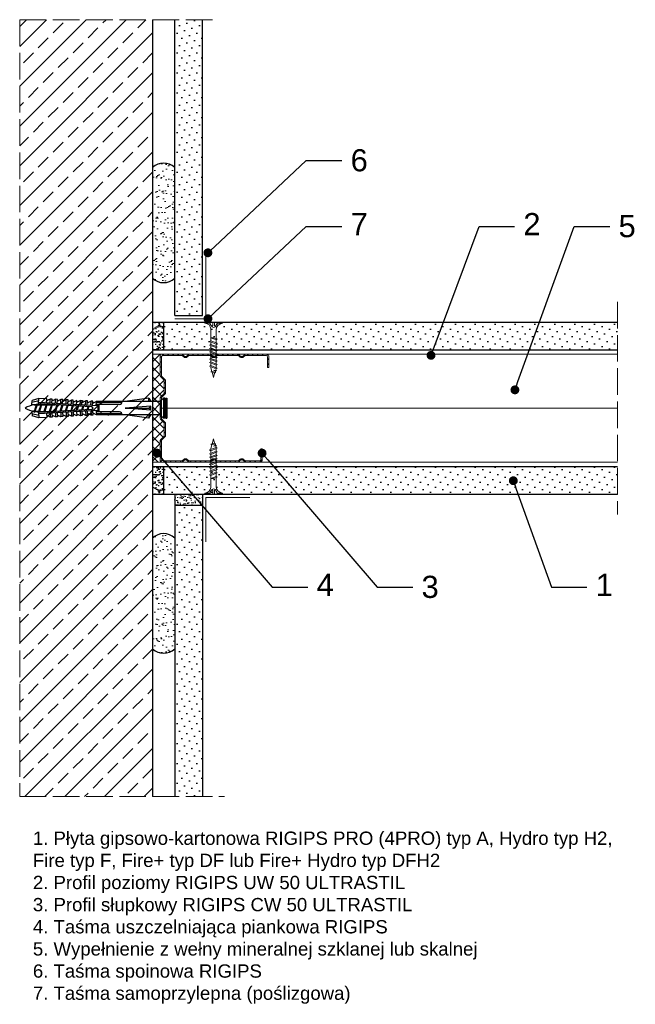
# Model space of a CAD drawing. Header units: millimetres. Extents: x 1525 to 3086, y 549 to 1600.
# Tile 2 of 6: x 1525 to 1803, y 1155 to 1600. Entities that reach past the tile are written whole.
import ezdxf
from ezdxf import colors
from ezdxf.entities.mleader import LeaderData, LeaderLine
from ezdxf.math import Vec2, Vec3

# ---------------------------------------------------------------- set-up
doc = ezdxf.new("R2010")
doc.units = ezdxf.units.MM
doc.linetypes.add('ACAD_ISO02W100', pattern=[15, 12, -3])
for name, color, linetype, lineweight in [('_ISOVER WELNA', 7, 'BATTING', 9), ('_RIGIPS AKCESORIA', 7, 'Continuous', 18), ('_RIGIPS G-K', 7, 'Continuous', 25), ('_RIGIPS PROFIL', 7, 'Continuous', 18), ('KRESKOWANIE', 7, 'Continuous', 9), ('OPISY', 7, 'Continuous', 9), ('PRZERYWANA', 7, 'ACAD_ISO02W100', 9)]:
    doc.layers.add(name, color=color, linetype=linetype, lineweight=lineweight)
doc.styles.get("Standard").update_dxf_attribs({"font": 'arial.ttf'})
doc.linetypes.add('BATTING', pattern='A,0.00254,-2.54,[134,ltypeshp.shx,S=2.54,R=0,X=-2.54,Y=0],-5.08,[134,ltypeshp.shx,S=2.54,R=180,X=2.54,Y=0],-2.54', length=10.16254)

# ---------------------------------------------------------------- blocks, each defined once
blk = doc.blocks.new('TN 25')
at = {"layer": '_RIGIPS AKCESORIA'}
for p, q in [((0, -0.84), (0, 7.16)), ((0, 7.16), (0.46, 7.16)), ((0.46, 4.78), (0, 4.78)), ((0.46, 7.16), (0.46, 4.78)), ((3.02, 4.46), (8.47, 4.46)), ((7.12, 4.46), (7.12, 3.18)), ((8.03, 2.01), (7.12, 4.46)), ((8.47, 4.46), (8.79, 5)), ((9.61, 1.51), (8.47, 4.46)), ((8.79, 5), (9.93, 2.01)), ((9, 4.46), (10.1, 4.46)), ((10.1, 4.46), (10.41, 5)), ((11.23, 1.51), (10.1, 4.46)), ((10.41, 5), (11.56, 2.01)), ((10.62, 4.46), (11.67, 4.46)), ((11.67, 4.46), (11.99, 5)), ((12.81, 1.51), (11.67, 4.46)), ((11.99, 5), (13.14, 2.01)), ((12.2, 4.46), (13.21, 4.46)), ((13.21, 4.46), (13.52, 5)), ((14.34, 1.51), (13.21, 4.46)), ((13.52, 5), (14.67, 2.01)), ((13.73, 4.46), (14.8, 4.46)), ((14.8, 4.46), (15.12, 5)), ((15.94, 1.51), (14.8, 4.46)), ((15.12, 5), (16.26, 2.01)), ((15.33, 4.46), (16.42, 4.46)), ((16.42, 4.46), (16.73, 5)), ((17.55, 1.51), (16.42, 4.46)), ((16.73, 5), (17.88, 2.01)), ((16.94, 4.46), (17.99, 4.46)), ((17.99, 4.46), (18.31, 5)), ((19.13, 1.51), (17.99, 4.46)), ((18.31, 5), (19.45, 2.01)), ((18.52, 4.46), (19.68, 4.46)), ((19.68, 4.46), (20, 5)), ((20.82, 1.51), (19.68, 4.46)), ((20, 5), (21.14, 2.01)), ((20.21, 4.46), (20.7, 4.46)), ((20.7, 4.46), (22.28, 3.98)), ((0, 3.5), (1.77, 3.5)), ((0, 2.83), (1.77, 2.83)), ((0.46, 1.64), (0, 1.64)), ((0.46, -0.84), (0.46, 1.64)), ((1.77, 3.5), (1.77, 4.2)), ((1.77, 2.83), (1.77, 2.18)), ((7.49, 2.01), (3.55, 2.01)), ((7.12, 3.18), (7.65, 1.53)), ((7.65, 1.53), (8.03, 2.01)), ((9.41, 2.01), (8.03, 2.01)), ((9.93, 2.01), (9.61, 1.51)), ((11.04, 2.01), (9.93, 2.01)), ((11.56, 2.01), (11.23, 1.51)), ((12.61, 2.01), (11.56, 2.01)), ((13.14, 2.01), (12.81, 1.51)), ((14.15, 2.01), (13.14, 2.01)), ((14.67, 2.01), (14.34, 1.51)), ((15.74, 2.01), (14.67, 2.01)), ((16.26, 2.01), (15.94, 1.51)), ((17.36, 2.01), (16.26, 2.01)), ((17.88, 2.01), (17.55, 1.51)), ((18.93, 2.01), (17.88, 2.01)), ((19.45, 2.01), (19.13, 1.51)), ((19.45, 2.01), (20.62, 2.01)), ((21.14, 2.01), (20.82, 1.51)), ((21.14, 2.01), (21.81, 2.12)), ((21.85, 1.83), (21.67, 3.28)), ((21.67, 3.28), (22.14, 2.4)), ((22.14, 2.4), (21.85, 1.83)), ((22.7, 2.36), (22.14, 2.4)), ((22.28, 3.98), (22.56, 4.37)), ((22.7, 2.36), (22.28, 3.98)), ((22.56, 4.37), (23.03, 2.71)), ((23.03, 2.71), (22.7, 2.36)), ((22.71, 3.85), (25, 3.24)), ((25, 3.24), (23.03, 2.71)), ((0, -0.84), (0.46, -0.84))]:
    blk.add_line(p, q, dxfattribs=at)
for centre, major_axis, ratio, start_param, end_param in [((3.09, 7.67), (0.17, 3.2), 0.826134, 1.773653, 3.180586), ((-0.04, 0.9), (0, 3.93), 0.848176, -0.720942, -0.151112), ((3.37, -1.57), (0.28, 3.57), 0.832181, 0.035984, 1.430787), ((-2.73, 15.91), (0, 14.76), 0.848176, 3.399396, 3.475072), ((0.59, 4.62), (0, 2.81), 0.848176, 3.475072, 3.862535), ((1.66, 3.18), (0, 0.895), 0.848176, -1.552777, -0.720942), ((1.66, 3.18), (0, 0.895), 0.848176, 3.862535, 4.730408)]:
    blk.add_ellipse(centre, major_axis=major_axis, ratio=ratio, start_param=start_param, end_param=end_param, dxfattribs=at)
blk = doc.blocks.new('CW 50 ULTRASTIL')
h = blk.add_hatch()
h.set_pattern_fill('ANSI31', color=256, scale=0.5, style=0)
h.paths.add_polyline_path([(28.56, 40.65, -0.198912), (28.71, 41), (30.21, 42.51, 0.198912), (30.36, 42.86), (30.36, 48.45, 0.198912), (30.21, 48.8), (28.71, 50.31, -0.198912), (28.56, 50.66), (28.56, 59.85, -0.198912), (28.71, 60.2), (30.21, 61.71, 0.198912), (30.36, 62.06), (30.36, 67.65, 0.198912), (30.21, 68), (28.71, 69.51, -0.198912), (28.56, 69.86), (28.56, 78.31, -0.414214), (29.36, 79.11), (37.68, 79.11, -0.198912), (38.04, 78.96), (38.74, 78.25, 0.198912), (39.1, 78.11), (39.68, 78.11, 0.198912), (40.04, 78.25), (40.74, 78.96, -0.198912), (41.1, 79.11), (50.38, 79.11, -0.198912), (50.74, 78.96), (51.44, 78.25, 0.198912), (51.8, 78.11), (52.38, 78.11, 0.198912), (52.74, 78.25), (53.44, 78.96, -0.198912), (53.8, 79.11), (63.08, 79.11, -0.198912), (63.44, 78.96), (64.14, 78.25, 0.198912), (64.5, 78.11), (65.08, 78.11, 0.198912), (65.44, 78.25), (66.14, 78.96, -0.198912), (66.5, 79.11), (75.66, 79.11, -0.414214), (76.46, 78.31), (76.46, 73.66), (77.01, 73.66), (77.01, 78.86, 0.414214), (76.21, 79.66), (66.5, 79.66, 0.198912), (66.14, 79.51), (65.44, 78.8, -0.198912), (65.08, 78.66), (64.5, 78.66, -0.198912), (64.14, 78.8), (63.44, 79.51, 0.198912), (63.08, 79.66), (53.8, 79.66, 0.198912), (53.44, 79.51), (52.74, 78.8, -0.198912), (52.38, 78.66), (51.8, 78.66, -0.198912), (51.44, 78.8), (50.74, 79.51, 0.198912), (50.38, 79.66), (41.1, 79.66, 0.198912), (40.74, 79.51), (40.04, 78.8, -0.198912), (39.68, 78.66), (39.1, 78.66, -0.198912), (38.74, 78.8), (38.04, 79.51, 0.198912), (37.68, 79.66), (28.81, 79.66, 0.414214), (28.01, 78.86), (28.01, 69.86, 0.198912), (28.16, 69.51), (29.66, 68, -0.198912), (29.81, 67.65), (29.81, 62.06, -0.198912), (29.66, 61.71), (28.16, 60.2, 0.198912), (28.01, 59.85), (28.01, 50.66, 0.198912), (28.16, 50.31), (29.66, 48.8, -0.198912), (29.81, 48.45), (29.81, 42.86, -0.198912), (29.66, 42.51), (28.16, 41, 0.198912), (28.01, 40.65), (28.01, 31.66, 0.414214), (28.81, 30.86), (37.68, 30.86, 0.198912), (38.04, 31), (38.74, 31.71, -0.198912), (39.1, 31.86), (39.68, 31.86, -0.198912), (40.04, 31.71), (40.74, 31, 0.198912), (41.1, 30.86), (50.38, 30.86, 0.198912), (50.74, 31), (51.44, 31.71, -0.198912), (51.8, 31.86), (52.38, 31.86, -0.198912), (52.74, 31.71), (53.44, 31, 0.198912), (53.8, 30.86), (63.08, 30.86, 0.198912), (63.44, 31), (64.14, 31.71, -0.198912), (64.5, 31.86), (65.08, 31.86, -0.198912), (65.44, 31.71), (66.14, 31, 0.198912), (66.5, 30.86), (73.21, 30.86, 0.414214), (74.01, 31.66), (74.01, 36.86), (73.46, 36.86), (73.46, 32.21, -0.414214), (72.66, 31.41), (66.5, 31.41, -0.198912), (66.14, 31.55), (65.44, 32.26, 0.198912), (65.08, 32.41), (64.5, 32.41, 0.198912), (64.14, 32.26), (63.44, 31.55, -0.198912), (63.08, 31.41), (53.8, 31.41, -0.198912), (53.44, 31.55), (52.74, 32.26, 0.198912), (52.38, 32.41), (51.8, 32.41, 0.198912), (51.44, 32.26), (50.74, 31.55, -0.198912), (50.38, 31.41), (41.1, 31.41, -0.198912), (40.74, 31.55), (40.04, 32.26, 0.198912), (39.68, 32.41), (39.1, 32.41, 0.198912), (38.74, 32.26), (38.04, 31.55, -0.198912), (37.68, 31.41), (29.36, 31.41, -0.414214), (28.56, 32.21)])
at = {"layer": '_RIGIPS PROFIL'}
for p, q in [((28.01, 78.86), (28.01, 69.86)), ((28.56, 78.31), (28.56, 69.86)), ((37.68, 79.66), (28.81, 79.66)), ((37.68, 79.11), (29.36, 79.11)), ((38.04, 79.51), (38.74, 78.8)), ((38.04, 78.96), (38.74, 78.25)), ((39.68, 78.66), (39.1, 78.66)), ((39.68, 78.11), (39.1, 78.11)), ((40.74, 79.51), (40.04, 78.8)), ((40.74, 78.96), (40.04, 78.25)), ((50.38, 79.66), (41.1, 79.66)), ((50.38, 79.11), (41.1, 79.11)), ((50.74, 79.51), (51.44, 78.8)), ((50.74, 78.96), (51.44, 78.25)), ((52.38, 78.66), (51.8, 78.66)), ((52.38, 78.11), (51.8, 78.11)), ((53.44, 79.51), (52.74, 78.8)), ((53.44, 78.96), (52.74, 78.25)), ((53.8, 79.66), (63.08, 79.66)), ((53.8, 79.11), (63.08, 79.11)), ((63.44, 79.51), (64.14, 78.8)), ((63.44, 78.96), (64.14, 78.25)), ((65.08, 78.66), (64.5, 78.66)), ((65.08, 78.11), (64.5, 78.11)), ((66.14, 79.51), (65.44, 78.8)), ((66.14, 78.96), (65.44, 78.25)), ((76.21, 79.66), (66.5, 79.66)), ((75.66, 79.11), (66.5, 79.11)), ((76.46, 73.66), (76.46, 78.31)), ((77.01, 73.66), (77.01, 78.86)), ((76.46, 73.66), (77.01, 73.66)), ((29.66, 68), (28.16, 69.51)), ((30.21, 68), (28.71, 69.51)), ((29.81, 67.65), (29.81, 62.06)), ((30.36, 67.65), (30.36, 62.06)), ((28.01, 59.85), (28.01, 50.66)), ((29.66, 61.71), (28.16, 60.2)), ((28.56, 59.85), (28.56, 50.66)), ((30.21, 61.71), (28.71, 60.2)), ((29.66, 48.8), (28.16, 50.31)), ((30.21, 48.8), (28.71, 50.31)), ((29.81, 42.86), (29.81, 48.45)), ((30.36, 42.86), (30.36, 48.45)), ((28.01, 31.66), (28.01, 40.65)), ((29.66, 42.51), (28.16, 41)), ((28.56, 32.21), (28.56, 40.65)), ((30.21, 42.51), (28.71, 41)), ((73.46, 36.86), (73.46, 32.21)), ((73.46, 36.86), (74.01, 36.86)), ((74.01, 36.86), (74.01, 31.66)), ((37.68, 31.41), (29.36, 31.41)), ((38.04, 31.55), (38.74, 32.26)), ((38.04, 31), (38.74, 31.71)), ((39.68, 32.41), (39.1, 32.41)), ((39.68, 31.86), (39.1, 31.86)), ((40.74, 31.55), (40.04, 32.26)), ((40.74, 31), (40.04, 31.71)), ((50.38, 31.41), (41.1, 31.41)), ((50.74, 31.55), (51.44, 32.26)), ((50.74, 31), (51.44, 31.71)), ((52.38, 32.41), (51.8, 32.41)), ((52.38, 31.86), (51.8, 31.86)), ((53.44, 31.55), (52.74, 32.26)), ((53.44, 31), (52.74, 31.71)), ((53.8, 31.41), (63.08, 31.41)), ((63.44, 31.55), (64.14, 32.26)), ((63.44, 31), (64.14, 31.71)), ((65.08, 32.41), (64.5, 32.41)), ((65.08, 31.86), (64.5, 31.86)), ((66.14, 31.55), (65.44, 32.26)), ((66.14, 31), (65.44, 31.71)), ((72.66, 31.41), (66.5, 31.41)), ((37.68, 30.86), (28.81, 30.86)), ((50.38, 30.86), (41.1, 30.86)), ((53.8, 30.86), (63.08, 30.86)), ((73.21, 30.86), (66.5, 30.86))]:
    blk.add_line(p, q, dxfattribs=at)
for centre, radius, start, end in [((28.81, 78.86), 0.8, 90, 180), ((29.36, 78.31), 0.8, 90, 180), ((37.68, 79.16), 0.5, 45, 90), ((37.68, 78.61), 0.5, 45, 90), ((39.1, 79.16), 0.5, 225, 270), ((39.1, 78.61), 0.5, 225, 270), ((39.68, 79.16), 0.5, 270, 315), ((39.68, 78.61), 0.5, 270, 315), ((41.1, 79.16), 0.5, 90, 135), ((41.1, 78.61), 0.5, 90, 135), ((50.38, 79.16), 0.5, 45, 90), ((50.38, 78.61), 0.5, 45, 90), ((51.8, 79.16), 0.5, 225, 270), ((51.8, 78.61), 0.5, 225, 270), ((52.38, 79.16), 0.5, 270, 315), ((52.38, 78.61), 0.5, 270, 315), ((53.8, 79.16), 0.5, 90, 135), ((53.8, 78.61), 0.5, 90, 135), ((63.08, 79.16), 0.5, 45, 90), ((63.08, 78.61), 0.5, 45, 90), ((64.5, 79.16), 0.5, 225, 270), ((64.5, 78.61), 0.5, 225, 270), ((65.08, 79.16), 0.5, 270, 315), ((65.08, 78.61), 0.5, 270, 315), ((66.5, 79.16), 0.5, 90, 135), ((66.5, 78.61), 0.5, 90, 135), ((75.66, 78.31), 0.8, 0, 90), ((76.21, 78.86), 0.8, 0, 90), ((28.51, 69.86), 0.5, 180, 225), ((29.06, 69.86), 0.5, 180, 225), ((29.31, 67.65), 0.5, 0, 45), ((29.86, 67.65), 0.5, 0, 45), ((28.51, 59.85), 0.5, 135, 180), ((29.06, 59.85), 0.5, 135, 180), ((29.31, 62.06), 0.5, 315, 0), ((29.86, 62.06), 0.5, 315, 0), ((28.51, 50.66), 0.5, 180, 225), ((29.06, 50.66), 0.5, 180, 225), ((29.31, 48.45), 0.5, 0, 45), ((29.86, 48.45), 0.5, 0, 45), ((28.51, 40.65), 0.5, 135, 180), ((29.06, 40.65), 0.5, 135, 180), ((29.31, 42.86), 0.5, 315, 0), ((29.86, 42.86), 0.5, 315, 0), ((28.81, 31.66), 0.8, 180, 270), ((29.36, 32.21), 0.8, 180, 270), ((37.68, 31.91), 0.5, 270, 315), ((39.1, 31.91), 0.5, 90, 135), ((39.1, 31.36), 0.5, 90, 135), ((39.68, 31.91), 0.5, 45, 90), ((39.68, 31.36), 0.5, 45, 90), ((41.1, 31.91), 0.5, 225, 270), ((50.38, 31.91), 0.5, 270, 315), ((51.8, 31.91), 0.5, 90, 135), ((51.8, 31.36), 0.5, 90, 135), ((52.38, 31.91), 0.5, 45, 90), ((52.38, 31.36), 0.5, 45, 90), ((53.8, 31.91), 0.5, 225, 270), ((63.08, 31.91), 0.5, 270, 315), ((64.5, 31.91), 0.5, 90, 135), ((64.5, 31.36), 0.5, 90, 135), ((65.08, 31.91), 0.5, 45, 90), ((65.08, 31.36), 0.5, 45, 90), ((66.5, 31.91), 0.5, 225, 270), ((72.66, 32.21), 0.8, 270, 0), ((73.21, 31.66), 0.8, 270, 0), ((37.68, 31.36), 0.5, 270, 315), ((41.1, 31.36), 0.5, 225, 270), ((50.38, 31.36), 0.5, 270, 315), ((53.8, 31.36), 0.5, 225, 270), ((63.08, 31.36), 0.5, 270, 315), ((66.5, 31.36), 0.5, 225, 270)]:
    blk.add_arc(centre, radius, start, end, dxfattribs=at)
blk = doc.blocks.new('kolek rozprezny komplet 60')
for p, q in [((390.66, 217.01), (390.76, 218.91)), ((393.75, 218.75), (390.71, 217.96)), ((393.81, 219.85), (390.76, 218.91)), ((393.68, 217.35), (393.81, 219.85)), ((397.41, 219.66), (393.81, 219.85)), ((397.31, 217.76), (397.41, 219.66)), ((399, 219.58), (397.82, 218.98)), ((398.9, 217.68), (399, 219.58)), ((399.8, 219.54), (399, 219.58)), ((399.7, 217.64), (399.8, 219.54)), ((401.4, 219.45), (400.22, 218.85)), ((401.3, 217.56), (401.4, 219.45)), ((402.2, 219.41), (401.4, 219.45)), ((402.1, 217.51), (402.2, 219.41)), ((403.8, 219.33), (402.61, 218.72)), ((403.7, 217.43), (403.8, 219.33)), ((404.6, 219.29), (403.8, 219.33)), ((404.5, 217.39), (404.6, 219.29)), ((406.19, 219.2), (405.01, 218.6)), ((406.09, 217.3), (406.19, 219.2)), ((406.99, 219.16), (406.19, 219.2)), ((406.89, 217.26), (406.99, 219.16)), ((408.59, 219.08), (407.41, 218.47)), ((408.49, 217.18), (408.59, 219.08)), ((409.39, 219.03), (408.59, 219.08)), ((409.29, 217.14), (409.39, 219.03)), ((410.99, 218.95), (409.8, 218.35)), ((410.89, 217.05), (410.99, 218.95)), ((412.59, 218.87), (411.4, 218.26)), ((412.49, 216.97), (412.59, 218.87)), ((413.38, 218.82), (412.59, 218.87)), ((413.28, 216.93), (413.38, 218.82)), ((414.98, 218.74), (413.8, 218.14)), ((414.88, 216.84), (414.98, 218.74)), ((415.78, 218.7), (414.98, 218.74)), ((415.68, 216.8), (415.78, 218.7)), ((417.38, 218.62), (416.2, 218.01)), ((417.28, 216.72), (417.38, 218.62)), ((418.18, 218.57), (417.38, 218.62)), ((418.08, 216.68), (418.18, 218.57)), ((419.78, 218.49), (418.59, 217.89)), ((419.68, 216.59), (419.78, 218.49)), ((448.67, 218.45), (419.77, 218.45)), ((443.47, 219.95), (432.8, 218.45)), ((443.47, 218.45), (443.47, 219.95)), ((443.47, 219.95), (444.34, 218.45)), ((450.17, 219.95), (448.67, 218.45)), ((448.67, 218.45), (448.67, 212.45)), ((450.17, 219.95), (450.17, 210.95)), ((450.67, 219.95), (450.17, 219.95)), ((450.67, 219.95), (450.67, 210.95)), ((450.67, 219.35), (451.17, 219.95)), ((451.17, 219.95), (451.67, 219.95)), ((451.17, 219.95), (451.17, 210.95)), ((451.67, 219.95), (451.67, 210.95)), ((393.15, 216.88), (390.66, 217.01)), ((393.15, 214.02), (390.66, 213.89)), ((390.66, 213.89), (390.76, 211.99)), ((391.67, 216.95), (392.67, 216.95)), ((392.67, 216.95), (391.67, 213.95)), ((391.67, 213.95), (391.71, 213.45)), ((391.71, 213.45), (392.07, 213.95)), ((392.67, 216.95), (392.07, 213.95)), ((393.07, 216.95), (392.07, 213.95)), ((392.07, 213.95), (393.67, 213.95)), ((392.67, 216.95), (393.04, 217.45)), ((393.07, 216.95), (393.04, 217.45)), ((393.07, 216.95), (394.67, 216.95)), ((394.67, 216.95), (393.67, 213.95)), ((393.67, 213.95), (393.7, 213.55)), ((417.38, 216.11), (393.68, 217.35)), ((417.38, 214.79), (393.68, 213.55)), ((393.68, 213.55), (393.81, 211.05)), ((420.47, 216.55), (393.71, 217.95)), ((420.47, 214.35), (393.71, 212.95)), ((393.78, 213.55), (394.07, 213.95)), ((394.67, 216.95), (394.07, 213.95)), ((395.07, 216.95), (394.07, 213.95)), ((394.07, 213.95), (396.07, 213.95)), ((394.67, 216.95), (394.92, 217.29)), ((395.07, 216.95), (395.05, 217.28)), ((395.07, 216.95), (397.07, 216.95)), ((397.07, 216.95), (396.07, 213.95)), ((396.07, 213.95), (396.09, 213.67)), ((396.28, 213.68), (396.47, 213.95)), ((397.07, 216.95), (396.47, 213.95)), ((397.47, 216.95), (396.47, 213.95)), ((396.47, 213.95), (398.47, 213.95)), ((397.07, 216.95), (397.23, 217.17)), ((397.47, 216.95), (397.46, 217.16)), ((397.47, 216.95), (399.47, 216.95)), ((397.67, 217.14), (397.71, 217.74)), ((397.67, 213.76), (397.71, 213.16)), ((398.47, 217.1), (398.5, 217.7)), ((399.47, 216.95), (398.47, 213.95)), ((398.47, 213.95), (398.48, 213.8)), ((398.47, 213.8), (398.5, 213.2)), ((398.77, 213.81), (398.87, 213.95)), ((399.47, 216.95), (398.87, 213.95)), ((399.87, 216.95), (398.87, 213.95)), ((398.87, 213.95), (400.87, 213.95)), ((399.47, 216.95), (399.55, 217.05)), ((399.87, 216.95), (399.87, 217.03)), ((399.87, 216.95), (401.38, 216.95)), ((400.07, 217.02), (400.1, 217.62)), ((400.07, 213.88), (400.1, 213.28)), ((400.87, 216.98), (400.9, 217.58)), ((401.87, 216.92), (400.87, 213.95)), ((400.87, 213.95), (400.88, 213.92)), ((400.87, 213.92), (400.9, 213.32)), ((401.87, 216.92), (401.27, 213.95)), ((402.26, 216.9), (401.27, 213.95)), ((401.27, 213.95), (401.38, 213.95)), ((401.27, 213.94), (401.27, 213.95)), ((402.47, 216.89), (402.5, 217.49)), ((402.47, 214.01), (402.5, 213.41)), ((403.27, 216.85), (403.3, 217.45)), ((403.27, 214.05), (403.3, 213.45)), ((404.22, 216.8), (403.31, 214.05)), ((404.24, 216.8), (403.7, 214.07)), ((404.62, 216.78), (403.72, 214.07)), ((404.86, 216.77), (404.9, 217.37)), ((404.86, 214.13), (404.9, 213.53)), ((405.66, 216.73), (405.69, 217.32)), ((405.66, 214.17), (405.69, 213.58)), ((406.58, 216.68), (405.75, 214.18)), ((406.09, 213.6), (406.19, 211.7)), ((406.62, 216.68), (406.12, 214.2)), ((406.98, 216.66), (406.16, 214.2)), ((406.89, 213.64), (406.99, 211.74)), ((407.26, 216.64), (407.29, 217.24)), ((407.26, 214.26), (407.29, 213.66)), ((408.06, 216.6), (408.09, 217.2)), ((408.06, 214.3), (408.09, 213.7)), ((408.94, 216.55), (408.19, 214.31)), ((408.49, 213.72), (408.59, 211.82)), ((408.99, 216.55), (408.55, 214.33)), ((409.34, 216.53), (408.6, 214.33)), ((409.29, 213.76), (409.39, 211.87)), ((409.66, 216.52), (409.69, 217.12)), ((409.66, 214.38), (409.69, 213.79)), ((410.46, 216.47), (410.49, 217.07)), ((410.46, 214.43), (410.49, 213.83)), ((411.3, 216.43), (410.64, 214.44)), ((410.89, 213.85), (410.99, 211.95)), ((411.37, 216.43), (410.98, 214.45)), ((411.69, 216.41), (411.04, 214.46)), ((412.05, 216.39), (412.09, 216.99)), ((412.05, 214.51), (412.09, 213.91)), ((412.49, 213.93), (412.59, 212.03)), ((412.85, 216.35), (412.89, 216.95)), ((412.85, 214.55), (412.89, 213.95)), ((413.66, 216.31), (413.08, 214.56)), ((413.28, 213.97), (413.38, 212.08)), ((413.75, 216.3), (413.4, 214.58)), ((414.05, 216.29), (413.49, 214.58)), ((414.45, 216.27), (414.48, 216.86)), ((414.45, 214.64), (414.48, 214.04)), ((414.88, 214.06), (414.98, 212.16)), ((415.25, 216.22), (415.28, 216.82)), ((415.25, 214.68), (415.28, 214.08)), ((416.02, 216.18), (415.52, 214.69)), ((415.68, 214.1), (415.78, 212.2)), ((416.12, 216.18), (415.83, 214.71)), ((416.41, 216.16), (415.93, 214.71)), ((417.28, 214.18), (417.38, 212.29)), ((418.22, 215.58), (418.01, 214.95)), ((418.08, 214.22), (418.18, 212.33)), ((419.68, 214.31), (419.78, 212.41)), ((430.17, 217.15), (419.71, 217.15)), ((430.17, 213.75), (419.71, 213.75)), ((431.37, 217.95), (419.75, 217.95)), ((420.47, 217.15), (420.47, 213.75)), ((420.67, 217.15), (420.67, 213.75)), ((420.87, 217.15), (420.87, 213.75)), ((444.34, 216.37), (432.8, 215.45)), ((432.8, 215.45), (443.47, 215.45)), ((444.34, 214.53), (432.8, 215.45)), ((444.34, 216.37), (443.47, 215.45)), ((444.34, 214.53), (443.47, 215.45)), ((444.34, 214.53), (444.34, 216.37)), ((448.67, 216.95), (448.67, 213.95)), ((393.75, 212.15), (390.71, 212.94)), ((393.81, 211.05), (390.76, 211.99)), ((397.41, 211.24), (393.81, 211.05)), ((397.31, 213.14), (397.41, 211.24)), ((399, 211.32), (397.82, 211.93)), ((398.9, 213.22), (399, 211.32)), ((399.8, 211.36), (399, 211.32)), ((399.7, 213.26), (399.8, 211.36)), ((401.4, 211.45), (400.22, 212.05)), ((401.3, 213.35), (401.4, 211.45)), ((402.2, 211.49), (401.4, 211.45)), ((402.1, 213.39), (402.2, 211.49)), ((403.8, 211.57), (402.61, 212.18)), ((403.7, 213.47), (403.8, 211.57)), ((404.6, 211.62), (403.8, 211.57)), ((404.5, 213.51), (404.6, 211.62)), ((406.19, 211.7), (405.01, 212.3)), ((406.99, 211.74), (406.19, 211.7)), ((408.59, 211.82), (407.41, 212.43)), ((409.39, 211.87), (408.59, 211.82)), ((410.99, 211.95), (409.8, 212.55)), ((412.59, 212.03), (411.4, 212.64)), ((413.38, 212.08), (412.59, 212.03)), ((414.98, 212.16), (413.8, 212.76)), ((415.78, 212.2), (414.98, 212.16)), ((417.38, 212.29), (416.2, 212.89)), ((418.18, 212.33), (417.38, 212.29)), ((419.78, 212.41), (418.59, 213.01)), ((431.37, 212.95), (419.75, 212.95)), ((448.67, 212.45), (419.77, 212.45)), ((443.47, 210.95), (432.8, 212.45)), ((443.47, 212.45), (443.47, 210.95)), ((443.47, 210.95), (444.34, 212.45)), ((450.17, 210.95), (448.67, 212.45)), ((450.67, 210.95), (450.17, 210.95)), ((450.67, 211.55), (451.17, 210.95)), ((451.17, 210.95), (451.67, 210.95))]:
    blk.add_line(p, q)
for centre, radius, start, end in [((397.68, 219.24), 0.3, 177, 297), ((400.08, 219.12), 0.3, 177, 297), ((402.48, 218.99), 0.3, 177, 297), ((404.87, 218.87), 0.3, 177, 297), ((407.27, 218.74), 0.3, 177, 297), ((409.67, 218.61), 0.3, 177, 297), ((411.27, 218.53), 0.3, 177, 297), ((413.66, 218.41), 0.3, 177, 297), ((416.06, 218.28), 0.3, 177, 297), ((418.46, 218.15), 0.3, 177, 297), ((430.17, 218.45), 1.3, 270, 0), ((393.41, 206.24), 10.85, 99.2038, 121.9083), ((393.41, 224.66), 10.85, 238.0917, 260.7962), ((393.65, 216.85), 0.5, 87, 177), ((393.65, 214.05), 0.5, 183, 273), ((417.55, 215.45), 0.682, 255.8604, 104.1386), ((422.67, 216.95), 1, 90, 168.463), ((422.67, 213.95), 1, 191.537, 270), ((430.17, 212.45), 1.3, 0, 90), ((397.68, 211.66), 0.3, 63, 183), ((400.08, 211.78), 0.3, 63, 183), ((402.48, 211.91), 0.3, 63, 183), ((404.87, 212.03), 0.3, 63, 183), ((407.27, 212.16), 0.3, 63, 183), ((409.67, 212.29), 0.3, 63, 183), ((411.27, 212.37), 0.3, 63, 183), ((413.66, 212.5), 0.3, 63, 183), ((416.06, 212.62), 0.3, 63, 183), ((418.46, 212.75), 0.3, 63, 183)]:
    blk.add_arc(centre, radius, start, end)
blk = doc.blocks.new('_Dot')
at = {"color": 0, "linetype": 'ByBlock', "lineweight": -2}
blk.add_line((-0.5, 0), (-1, 0), dxfattribs=at)
at = {"color": 0, "linetype": 'ByBlock', "const_width": 0.5}
blk.add_lwpolyline([(-0.25, 0, 1), (0.25, 0, 1)], format="xyb", close=True, dxfattribs=at)

msp = doc.modelspace()

# ---------------------------------------------------------------- hatches: boundary and pattern name
at = {"layer": '_RIGIPS AKCESORIA'}
h = msp.add_hatch(dxfattribs=at)
h.set_pattern_fill('ANSI37', color=256, style=0)
h.set_pattern_definition([(45, (-10, 384.5676), (-2.245064, 2.245064), []), (135, (-10, 384.5676), (-2.245064, -2.245064), [])])
h.paths.add_polyline_path([(1588.7, 1429.04, -0.198912), (1588.85, 1429.4), (1590.36, 1430.9, 0.198912), (1590.5, 1431.26), (1590.5, 1436.84, 0.198912), (1590.36, 1437.2), (1588.85, 1438.7, -0.198912), (1588.7, 1439.06), (1588.7, 1448.05, -0.414214), (1589.5, 1448.85), (1585.2, 1448.85), (1585.2, 1400.05), (1589.5, 1400.05, -0.414214), (1588.7, 1400.85), (1588.7, 1409.84, -0.198912), (1588.85, 1410.2), (1590.36, 1411.7, 0.198912), (1590.5, 1412.06), (1590.5, 1417.64, 0.198912), (1590.36, 1418), (1588.85, 1419.5, -0.198912), (1588.7, 1419.86)])
at = {"layer": '_RIGIPS G-K'}
h = msp.add_hatch(dxfattribs=at)
h.set_pattern_fill('DOTS', color=256, scale=2, angle=225, style=0)
h.set_pattern_definition([(135, (0, 2848.9027), (1.122532, 3.367596), [0, -3.175])])
h.paths.add_polyline_path([(1607.7, 1466.35), (1595.2, 1466.35), (1595.2, 1599.95), (1607.7, 1599.95)])
h = msp.add_hatch(dxfattribs=at)
h.set_pattern_fill('AR-SAND', color=256, scale=0.05, style=0)
h.set_pattern_definition([(37.5, (-429.3334, 360.4676), (-0.0800016, 2.4470662), [0, -1.9304, 0, -2.159, 0, -2.06375]), (7.5, (-429.3334, 360.4676), (2.2476164, 3.5841255), [0, -1.0414, 0, -1.7399, 0, -0.66675]), (327.5, (-430.8955, 360.4676), (3.9549619, 0.007186), [0, -0.635, 0, -2.286, 0, -2.9845]), (317.5, (-430.8955, 360.4676), (3.8177823, 1.1146466), [0, -0.3175, 0, -1.4986, 0, -1.7145])])
h.paths.add_polyline_path([(1590.2, 1463.35), (1585.2, 1463.35), (1585.2, 1450.85), (1590.2, 1450.85)])
h = msp.add_hatch(dxfattribs=at)
h.set_pattern_fill('DOTS', color=256, scale=2, angle=225, style=0)
h.set_pattern_definition([(225, (0, 0.9), (1.122532, -3.367596), [0, -3.175])])
h.paths.add_polyline_path([(1795.2, 1463.35), (1590.2, 1463.35), (1590.2, 1450.85), (1795.2, 1450.85)])
h = msp.add_hatch(dxfattribs=at)
h.set_pattern_fill('AR-SAND', color=256, scale=0.05, style=0)
h.set_pattern_definition([(322.5, (-429.3334, 2488.4351), (-0.0800016, -2.4470662), [0, -1.9304, 0, -2.159, 0, -2.06375]), (352.5, (-429.3334, 2488.435), (2.2476164, -3.5841255), [0, -1.0414, 0, -1.7399, 0, -0.66675]), (32.5, (-430.8955, 2488.4351), (3.9549619, -0.007186), [0, -0.635, 0, -2.286, 0, -2.9845]), (42.5, (-430.8955, 2488.435), (3.8177823, -1.1146466), [0, -0.3175, 0, -1.4986, 0, -1.7145])])
h.paths.add_polyline_path([(1585.2, 1385.55), (1590.2, 1385.55), (1590.2, 1398.05), (1585.2, 1398.05)])
h = msp.add_hatch(dxfattribs=at)
h.set_pattern_fill('DOTS', color=256, scale=2, angle=225, style=0)
h.set_pattern_definition([(225, (0, -0.9), (1.122532, -3.367596), [0, -3.175])])
h.paths.add_polyline_path([(1795.2, 1398.05), (1590.2, 1398.05), (1590.2, 1385.55), (1795.2, 1385.55)])
h = msp.add_hatch(dxfattribs=at)
h.set_pattern_fill('DOTS', color=256, scale=2, angle=225, style=0)
h.paths.add_polyline_path([(1607.7, 1380.55), (1595.2, 1380.55), (1595.2, 1248.95), (1607.7, 1248.95)])
at = {"layer": 'KRESKOWANIE'}
h = msp.add_hatch(dxfattribs=at)
h.set_pattern_fill('ANSI33', color=256, scale=2, angle=180, style=0)
h.set_pattern_definition([(225, (-350, 5e-13), (8.980256, -8.980256), []), (225, (-358.98, 5e-13), (8.980256, -8.980256), [6.35, -3.175])])
h.paths.add_polyline_path([(1585.2, 1599.95), (1525.2, 1599.95), (1525.2, 1248.95), (1585.2, 1248.95)])
h = msp.add_hatch(dxfattribs=at)
h.set_pattern_fill('AR-SAND', color=256, scale=0.1, style=0)
h.set_pattern_definition([(322.5, (0, 2848.9027), (-0.160003, -4.894132), [0, -3.8608, 0, -4.318, 0, -4.1275]), (352.5, (0, 2848.903), (4.495233, -7.16825), [0, -2.0828, 0, -3.4798, 0, -1.3335]), (32.5, (-3.124, 2848.9027), (7.909924, -0.014372), [0, -1.27, 0, -4.572, 0, -5.969]), (42.5, (-3.124, 2848.903), (7.635565, -2.229293), [0, -0.635, 0, -2.9972, 0, -3.429])])
h.paths.add_polyline_path([(1595.2, 1483.15, -0.4), (1585.2, 1483.15), (1585.2, 1533.15, -0.4), (1595.2, 1533.15)])
h = msp.add_hatch(dxfattribs=at)
h.set_pattern_fill('AR-SAND', color=256, scale=0.05, style=0)
h.paths.add_polyline_path([(1607.7, 1385.55), (1595.2, 1385.55), (1595.2, 1380.55), (1607.7, 1380.55)])
h = msp.add_hatch(dxfattribs=at)
h.set_pattern_fill('AR-SAND', color=256, scale=0.1, style=0)
h.paths.add_polyline_path([(1595.2, 1365.75, 0.4), (1585.2, 1365.75), (1585.2, 1315.75, 0.4), (1595.2, 1315.75)])

# ---------------------------------------------------------------- linework, layer by layer
for p, q in [((1585.2, 1599.95), (1585.2, 1248.95)), ((1595.2, 1466.35), (1595.2, 1599.95)), ((1607.7, 1466.35), (1607.7, 1599.95)), ((1595.2, 1466.35), (1607.7, 1466.35)), ((1595.2, 1385.55), (1595.2, 1248.95)), ((1607.7, 1385.55), (1607.7, 1248.95)), ((1595.2, 1380.55), (1607.7, 1380.55))]:
    msp.add_line(p, q)
at = {"layer": '_ISOVER WELNA', "ltscale": 2.4}
msp.add_line((1795.2, 1424.45), (1589.25, 1424.45), dxfattribs=at)
at = {"layer": '_RIGIPS AKCESORIA'}
for p, q in [((1609.2, 1466.35), (1609.2, 1496.35)), ((1595.2, 1464.85), (1610.2, 1464.85))]:
    msp.add_line(p, q, dxfattribs=at)
msp.add_lwpolyline([(1609.2, 1364.05), (1609.2, 1384.05), (1629.2, 1384.05)], dxfattribs=at)
at = {"layer": '_RIGIPS G-K'}
for p, q in [((1585.2, 1463.35), (1795.2, 1463.35)), ((1590.2, 1463.35), (1590.2, 1450.85)), ((1585.2, 1450.85), (1795.2, 1450.85)), ((1585.2, 1398.05), (1795.2, 1398.05)), ((1590.2, 1398.05), (1590.2, 1385.55)), ((1585.2, 1385.55), (1795.2, 1385.55))]:
    msp.add_line(p, q, dxfattribs=at)
for centre, start, end in [((1590.2, 1527.9), 46.3972, 133.6028), ((1590.2, 1488.4), 226.3972, 313.6028), ((1590.2, 1360.5), 46.3972, 133.6028), ((1590.2, 1321), 226.3972, 313.6028)]:
    msp.add_arc(centre, 7.25, start, end, dxfattribs=at)
at = {"layer": '_RIGIPS PROFIL'}
for p, q in [((1585.2, 1448.85), (1795.2, 1448.85)), ((1585.2, 1400.05), (1795.2, 1400.05))]:
    msp.add_line(p, q, dxfattribs=at)
at = {"layer": 'PRZERYWANA'}
for p, q in [((1525.2, 1599.95), (1615.2, 1599.95)), ((1525.2, 1599.95), (1525.2, 1248.95)), ((1795.2, 1472.45), (1795.2, 1376.45)), ((1525.2, 1248.95), (1617.7, 1248.95))]:
    msp.add_line(p, q, dxfattribs=at)

# ---------------------------------------------------------------- block references
msp.add_blockref('kolek rozprezny komplet 60', (1140.03, 1209))
at = {"layer": '_RIGIPS AKCESORIA', "xscale": -1, "rotation": 90}
msp.add_blockref('TN 25', (1615.95, 1463.35), dxfattribs=at)
at = {"layer": '_RIGIPS AKCESORIA', "rotation": 90}
msp.add_blockref('TN 25', (1615.95, 1385.55), dxfattribs=at)
at = {"layer": '_RIGIPS PROFIL'}
msp.add_blockref('CW 50 ULTRASTIL', (1560.69, 1369.19), dxfattribs=at)

# ---------------------------------------------------------------- texts
at = {"insert": (1531.16, 1233.15), "char_height": 6, "width": 272.5047, "attachment_point": 1}
msp.add_mtext('1. Płyta gipsowo-kartonowa RIGIPS PRO (4PRO) typ A, Hydro typ H2, Fire typ F, Fire+ typ DF lub Fire+ Hydro typ DFH2\\P2. Profil poziomy RIGIPS UW 50 ULTRASTIL\\P3. Profil słupkowy RIGIPS CW 50 ULTRASTIL\\P4. Taśma uszczelniająca piankowa RIGIPS\\P5. Wypełnienie z wełny mineralnej szklanej lub skalnej\\P6. Taśma spoinowa RIGIPS\\P7. Taśma samoprzylepna (poślizgowa)', dxfattribs=at)

# ---------------------------------------------------------------- leaders
at = {"layer": 'OPISY'}
ml = msp.add_multileader_mtext('Standard', dxfattribs=at)
ml.set_content('6', color=256)
ml.set_leader_properties()
ml.set_arrow_properties(name='DOT')
ml.build(insert=Vec2(0, 0))
ctx = ml.context
ctx.base_point, ctx.char_height, ctx.landing_gap_size, ctx.plane_origin = Vec3(1670.64, 1536.37), 10, 4, Vec3(1478.05, 1680.02)
notes = []
notes.append((ctx, [(0, (1, 1, 0), (1654.64, 1536.37), (1, 0), 16, [(0, [(1610.2, 1494.63)], 0, [])])]))
ctx.mtext.insert, ctx.mtext.flow_direction = Vec3(1674.64, 1541.45), 5
ml = msp.add_multileader_mtext('Standard', dxfattribs=at)
ml.set_content('7', color=256)
ml.set_leader_properties()
ml.set_arrow_properties(name='DOT')
ml.build(insert=Vec2(0, 0))
ctx = ml.context
ctx.base_point, ctx.char_height, ctx.landing_gap_size, ctx.plane_origin = Vec3(1670.64, 1506.59), 10, 4, Vec3(1478.05, 1650.25)
notes.append((ctx, [(0, (1, 1, 0), (1654.64, 1506.59), (1, 0), 16, [(0, [(1610.2, 1464.85)], 0, [])])]))
ctx.mtext.insert, ctx.mtext.flow_direction = Vec3(1674.64, 1512.59), 5
ml = msp.add_multileader_mtext('Standard', dxfattribs=at)
ml.set_content('2', color=256)
ml.set_leader_properties()
ml.set_arrow_properties(name='DOT')
ml.build(insert=Vec2(0, 0))
ctx = ml.context
ctx.base_point, ctx.char_height, ctx.landing_gap_size, ctx.plane_origin = Vec3(1748.65, 1506.59), 10, 4, Vec3(1556.07, 1650.25)
notes.append((ctx, [(0, (1, 1, 0), (1732.65, 1506.59), (1, 0), 16, [(0, [(1710.95, 1448.31)], 0, [])])]))
ctx.mtext.insert, ctx.mtext.flow_direction = Vec3(1752.65, 1512.59), 5
ml = msp.add_multileader_mtext('Standard', dxfattribs=at)
ml.set_content('5', color=256)
ml.set_leader_properties()
ml.set_arrow_properties(name='DOT')
ml.build(insert=Vec2(0, 0))
ctx = ml.context
ctx.base_point, ctx.char_height, ctx.landing_gap_size, ctx.plane_origin = Vec3(1791.63, 1506.59), 10, 4, Vec3(1599.04, 1650.25)
notes.append((ctx, [(0, (1, 1, 0), (1775.63, 1506.59), (1, 0), 16, [(0, [(1748.84, 1432.71)], 0, [])])]))
ctx.mtext.insert, ctx.mtext.flow_direction = Vec3(1795.63, 1511.68), 5
ml = msp.add_multileader_mtext('Standard', dxfattribs=at)
ml.set_content('4', color=256)
ml.set_leader_properties()
ml.set_arrow_properties(name='DOT')
ml.build(insert=Vec2(0, 0))
ctx = ml.context
ctx.base_point, ctx.char_height, ctx.landing_gap_size, ctx.plane_origin = Vec3(1655.27, 1343.62), 10, 4, Vec3(1432.02, 1199.96)
notes.append((ctx, [(0, (1, 1, 0), (1639.27, 1343.62), (1, 0), 16, [(0, [(1587.26, 1404.12)], 0, [])])]))
ctx.mtext.insert, ctx.mtext.flow_direction = Vec3(1659.27, 1349.62), 5
ml = msp.add_multileader_mtext('Standard', dxfattribs=at)
ml.set_content('3', color=256)
ml.set_leader_properties()
ml.set_arrow_properties(name='DOT')
ml.build(insert=Vec2(0, 0))
ctx = ml.context
ctx.base_point, ctx.char_height, ctx.landing_gap_size, ctx.plane_origin = Vec3(1702.67, 1343.62), 10, 4, Vec3(1479.42, 1199.96)
notes.append((ctx, [(0, (1, 1, 0), (1686.67, 1343.62), (1, 0), 16, [(0, [(1634.66, 1404.12)], 0, [])])]))
ctx.mtext.insert, ctx.mtext.flow_direction = Vec3(1706.67, 1348.71), 5
ml = msp.add_multileader_mtext('Standard', dxfattribs=at)
ml.set_content('1', color=256)
ml.set_leader_properties()
ml.set_arrow_properties(name='DOT')
ml.build(insert=Vec2(0, 0))
ctx = ml.context
ctx.base_point, ctx.char_height, ctx.landing_gap_size, ctx.plane_origin = Vec3(1781.33, 1343.62), 10, 4, Vec3(1588.74, 1199.96)
notes.append((ctx, [(0, (1, 1, 0), (1765.33, 1343.62), (1, 0), 16, [(0, [(1748.12, 1391.66)], 0, [])])]))
ctx.mtext.insert, ctx.mtext.flow_direction = Vec3(1785.33, 1349.62), 5
for ctx, leaders in notes:
    for number, flags, end, landing, length, lines in leaders:
        leader = LeaderData()
        leader.index, (leader.has_last_leader_line, leader.has_dogleg_vector, leader.attachment_direction) = number, flags
        leader.last_leader_point, leader.dogleg_vector, leader.dogleg_length = Vec3(end), Vec3(landing), length
        for number, points, colour, breaks in lines:
            line = LeaderLine()
            line.index, line.vertices, line.color, line.breaks = number, Vec3.list(points), colors.encode_raw_color(colour), breaks
            leader.lines.append(line)
        ctx.leaders.append(leader)

doc.saveas('drawing.dxf')
